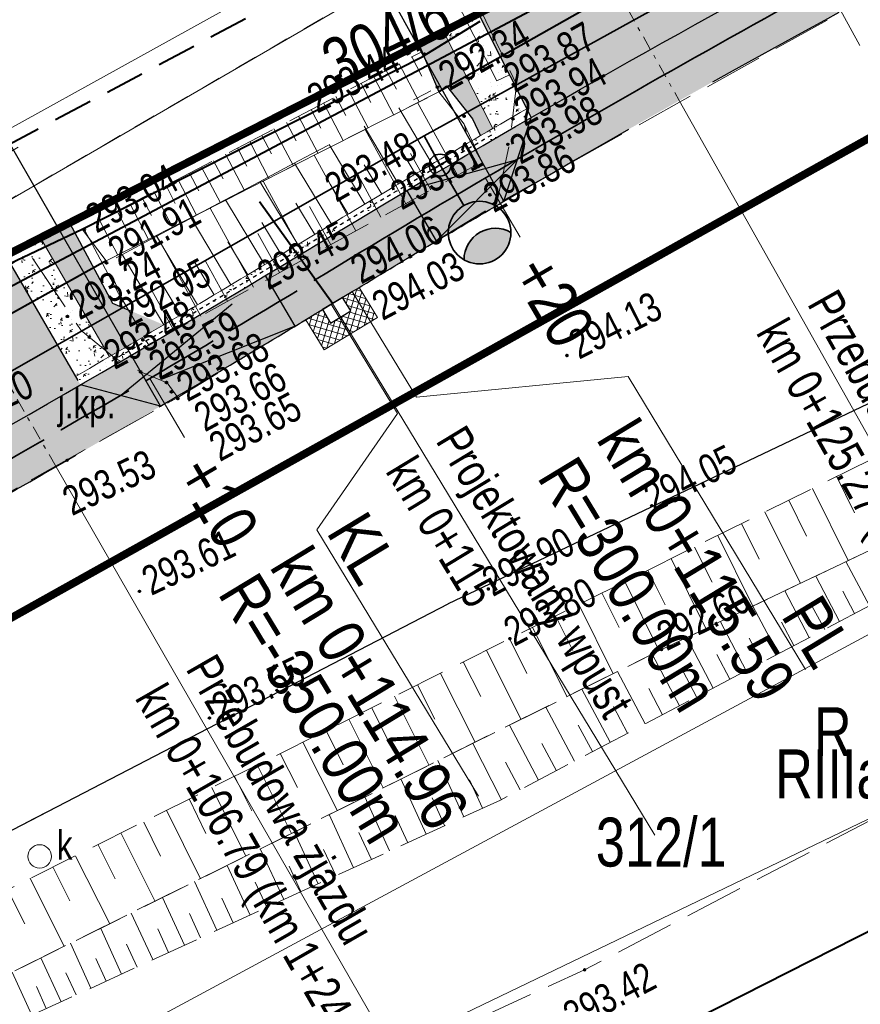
# Model space of a CAD drawing. Header units: metres. Extents: x 7437397 to 7437781, y 5556608 to 5556944.
# Tile 27 of 46: x 7437613 to 7437635, y 5556716 to 5556741. Entities that reach past the tile are written whole.
import ezdxf

# ---------------------------------------------------------------- set-up
doc = ezdxf.new("R2010")
doc.units = ezdxf.units.M
doc.header["$MEASUREMENT"] = 0
for name, pattern in [('0.5_0.5', [1.5, 0.5, -0.5, 0.5]), ('314-500', [2.5, 2, -0.5]), ('BUBZ01-500', [1.75, 1.25, -0.5]), ('DGN Style 2', [6.14715, 3.68829, -2.45886]), ('DGN Style 3', [8.60601, 6.14715, -2.45886]), ('DGN Style 4', [0.717182, 0.358367, -0.179184, 0.000447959, -0.179184]), ('EGBU01-500', [1, 0.5, -0.5]), ('KTCR02-500', [1.5, 1, -0.5]), ('KTJZ01-500', [2, 1.5, -0.5])]:
    doc.linetypes.add(name, pattern=pattern)
doc.layers.get('0').update_dxf_attribs({"color": 250, "lineweight": 5})
for name, color, linetype, lineweight in [('506-Właz okrągły-SK', 7, 'Continuous', 5), ('521-Kierunek linii-STPOW', 7, 'Continuous', 5), ('_PROJ_WYMIARY', 7, 'Continuous', 9), ('_PROJ_ZAGOSPODAROWANIE', 7, 'Continuous', 13), ('ARCH_HATCH', 7, 'Continuous', 13), ('BUBZ01', 250, 'Continuous', 5), ('BUIB02_01', 250, 'Continuous', 5), ('BUIB05_01', 250, 'Continuous', 5), ('BUUD02_01', 250, 'Continuous', 5), ('D_balustrada', 7, '0.5_0.5', 30), ('D_kilometraz', 7, 'Continuous', 13), ('D_krawedz swobodna jezdni', 7, 'DGN Style 2', 30), ('D_kraweznik', 7, 'Continuous', 30), ('D_kraweznik obnizony', 7, 'DGN Style 2', 30), ('D_obrzeze', 7, 'Continuous', 30), ('D_odwodnienie liniowe_wpust', 36, 'Continuous', 30), ('D_opis trasy', 7, 'Continuous', 13), ('D_opisy', 7, 'Continuous', 13), ('D_osie', 7, 'DGN Style 4', 13), ('D_plantowanie', 102, 'DGN Style 2', 30), ('D_pobocze', 7, 'Continuous', 13), ('D_rampa', 7, 'DGN Style 2', 30), ('D_skarpa', 7, 'DGN Style 3', 20), ('D_skarpa-symbol', 7, 'Continuous', 20), ('D_zakres', 7, 'DGN Style 2', 13), ('DS_nawierzchnia bitumiczna odtworzenie', 252, 'Continuous', 0), ('EGBD03', 250, 'Continuous', 5), ('EGBK02', 250, 'Continuous', 5), ('EGBU01', 250, 'Continuous', 5), ('Elektryka_kanalizacja_technologiczna', 240, '314-500', 35), ('Elektryka_oswietlenie_zewnetrzne', 1, 'Continuous', 35), ('ELEKTRYKA_TRASY', 1, 'Continuous', 35), ('KTJZ01', 250, 'Continuous', 5), ('KTKR01', 250, 'Continuous', 5), ('KTOK05_01', 250, 'Continuous', 5), ('MPZP', 250, 'Continuous', 5), ('punkt wysokościowy sztuczny', 7, 'Continuous', 5), ('RTPW01', 250, 'Continuous', 5), ('RTPW02', 250, 'Continuous', 5), ('rzedne dla projektanta', 250, 'Continuous', 5), ('SUPT01', 250, 'Continuous', 5), ('SUPT_01', 250, 'Continuous', 5), ('SUUS22_01_K', 250, 'Continuous', 5), ('Warstwa1Kanalizacja deszczowa', 34, 'Continuous', 40)]:
    doc.layers.add(name, color=color, linetype=linetype, lineweight=lineweight)
doc.styles.add('ROMANS', font='arial.ttf', dxfattribs={"width": 0.8})
doc.styles.get("Standard").update_dxf_attribs({"font": 'txt.shx', "width": 0.75})
doc.styles.add('Style-Arial Narrow', font='ARIALN.TTF')
doc.linetypes.add('KTOK05_01-500', pattern='A,3.75,[13,dgnlstyle-rozp_2015.shx,S=0.002778,R=0,X=0,Y=0],3.75', length=7.5)
doc.dimstyles.new('1-500', dxfattribs={"dimscale": 10, "dimtxt": 0.1, "dimasz": 0.07, "dimexe": 0, "dimexo": 0, "dimgap": 0.05, "dimtad": 1, "dimdec": 1, "dimrnd": 0.08, "dimzin": 0, "dimtxsty": 'ROMANS', "dimblk": 'ARCHTICK', "dimcen": 0.02, "dimdle": 0.1, "dimclrt": 256, "dimadec": 0, "dimazin": 0, "dimtfac": 0.666667, "dimtdec": 1, "dimtofl": 0, "dimtmove": 1, "dimatfit": 2, "dimfxl": 0, "dimtolj": 1, "dimtzin": 0, "dimarcsym": 0})
pattern_1 = [(50, (0, 0), (0.7172601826, -0.062752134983), [0.075, -0.825]), (355, (0, 0), (-0.138751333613, 0.7521921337), [0.06, -0.66]), (100.45144446, (0.0598, -0.0052), (0.578508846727, 0.68943999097), [0.063740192, -0.701142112]), (46.1842, (0, 0.2), (1.06724133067, -0.16551928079), [0.1125, -1.2375]), (96.63563549, (0.0889, 0.1862), (0.93466194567, 0.97411860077), [0.095610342, -1.05171376]), (351.18416399, (0, 0.2), (0.93466194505, 0.97411860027), [0.09, -0.990000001]), (21, (0.1, 0.15), (0.59690705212, -0.402618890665), [0.075, -0.825]), (326, (0.1, 0.15), (0.24331533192, 0.725150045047), [0.06, -0.66]), (71.45144474, (0.14974, 0.11645), (0.84022237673, 0.322531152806), [0.06374019, -0.701142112]), (37.5, (0, 0), (0.012159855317, 0.332893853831), [0, -0.652, 0, -0.67, 0, -0.6625]), (7.5, (0, 0), (0.263069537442, 0.394411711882), [0, -0.382, 0, -0.637, 0, -0.2525]), (327.5, (-0.223, 0), (0.5338224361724, -0.022554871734), [0, -0.25, 0, -0.78, 0, -1.035]), (317.5, (-0.323, 0), (0.583186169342, 0.100104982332), [0, -0.325, 0, -0.518, 0, -0.735])]

# ---------------------------------------------------------------- blocks, each defined once
blk = doc.blocks.new('PW02')
at = {"layer": 'punkt wysokościowy sztuczny', "linetype": 'Continuous', "lineweight": 13}
h = blk.add_hatch(color=0, dxfattribs=at)
edge = h.paths.add_edge_path()
edge.add_arc((0, 0), 0.45, 0, 360)
blk = doc.blocks.new('506')
at = {"layer": '506-Właz okrągły-SK', "color": 0, "linetype": 'Continuous', "lineweight": 13}
blk.add_circle((0, 0), 3, dxfattribs=at)
blk = doc.blocks.new('521')
at = {"layer": '521-Kierunek linii-STPOW', "color": 30, "linetype": 'Continuous', "lineweight": 13}
for p, q in [((42.5, 0), (35.43, 7.07)), ((7.5, 0), (57.5, 0)), ((29.57, 0), (22.5, -7.07))]:
    blk.add_line(p, q, dxfattribs=at)
blk = doc.blocks.new('slup_oswietleniowy_3')
h = blk.add_hatch(color=256)
h.dxf.hatch_style = 1
h.paths.add_polyline_path([(3, -0.866, 0.267949), (3.5, 0, 0.267949), (3, 0.866, 0.57735)])
for p, q in [((0, 0.35), (0, -0.35)), ((-0.35, 0), (1.5, 0))]:
    blk.add_line(p, q)
for centre, radius in [((2.5, 0), 1), ((0, 0), 0.35)]:
    blk.add_circle(centre, radius)
blk.add_arc((3.5, 0), 1, 120, 240)
blk = doc.blocks.new('_ArchTick')
at = {"color": 0, "linetype": 'ByBlock', "const_width": 0.15}
blk.add_lwpolyline([(-0.5, -0.5), (0.5, 0.5)], dxfattribs=at)
blk = doc.blocks.new('*D58')
at = {"layer": '_PROJ_WYMIARY', "color": 0, "lineweight": -2, "transparency": 16777216}
for p, q in [((7437614.75, 5556753.699), (7437631.658, 5556763.043)), ((7437640.806, 5556744.421), (7437630.783, 5556762.559)), ((7437625.649, 5556736.045), (7437615.625, 5556754.183))]:
    blk.add_line(p, q, dxfattribs=at)
at = {"layer": 'Defpoints', "color": 0}
for p in [(7437630.783, 5556762.559), (7437640.806, 5556744.421), (7437625.649, 5556736.045)]:
    blk.add_point(p, dxfattribs=at)
at = {"layer": '_PROJ_WYMIARY', "color": 0, "lineweight": -2, "transparency": 16777216, "xscale": 0.7000000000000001, "yscale": 0.7000000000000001, "zscale": 0.7000000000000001}
for p, rotation in [((7437630.783, 5556762.559), 28.92677476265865), ((7437615.625, 5556754.183), 208.9267747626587)]:
    blk.add_blockref('_ArchTick', p, dxfattribs=dict(at, rotation=rotation))
at = {"layer": '_PROJ_WYMIARY', "transparency": 16777216, "insert": (7437622.671, 5556759.335), "char_height": 1, "attachment_point": 5, "rotation": 28.9268, "style": 'ROMANS', "bg_fill": 3, "box_fill_scale": 1.25, "bg_fill_color": 256, "bg_fill_true_color": 13158600, "bg_fill_transparency": 0}
blk.add_mtext('\\A1;17,3', dxfattribs=at)
blk = doc.blocks.new('*D59')
at = {"layer": '_PROJ_WYMIARY', "color": 0, "lineweight": -2, "transparency": 16777216}
for p, q in [((7437607.355, 5556749.376), (7437600.259, 5556745.298)), ((7437616.872, 5556730.808), (7437606.488, 5556748.878)), ((7437611.51, 5556727.726), (7437601.126, 5556745.796))]:
    blk.add_line(p, q, dxfattribs=at)
at = {"layer": 'Defpoints', "color": 0}
for p in [(7437601.126, 5556745.796), (7437616.872, 5556730.808), (7437611.51, 5556727.726)]:
    blk.add_point(p, dxfattribs=at)
at = {"layer": '_PROJ_WYMIARY', "color": 0, "lineweight": -2, "transparency": 16777216, "xscale": 0.7000000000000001, "yscale": 0.7000000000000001, "zscale": 0.7000000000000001}
for p, rotation in [((7437606.488, 5556748.878), 29.8838281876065), ((7437601.126, 5556745.796), 209.8838281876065)]:
    blk.add_blockref('_ArchTick', p, dxfattribs=dict(at, rotation=rotation))
at = {"layer": '_PROJ_WYMIARY', "transparency": 16777216, "insert": (7437603.258, 5556748.292), "char_height": 1, "attachment_point": 5, "rotation": 29.8838, "style": 'ROMANS', "bg_fill": 3, "box_fill_scale": 1.25, "bg_fill_color": 256, "bg_fill_true_color": 13158600, "bg_fill_transparency": 0}
blk.add_mtext('\\A1;6,2', dxfattribs=at)

msp = doc.modelspace()

# ---------------------------------------------------------------- hatches: boundary and pattern name
at = {"layer": '_PROJ_ZAGOSPODAROWANIE'}
h = msp.add_hatch(dxfattribs=at)
h.set_pattern_fill('AR-CONC', color=251, scale=0.1, style=0)
h.set_pattern_definition(pattern_1)
h.paths.add_polyline_path([(7437626.233, 5556738.409), (7437624.996, 5556740.841), (7437624.106, 5556740.385), (7437625.367, 5556737.907, -0.00083)])
h = msp.add_hatch(dxfattribs=at)
h.set_pattern_fill('AR-CONC', color=251, scale=0.1, style=0)
h.set_pattern_definition(pattern_1)
h.paths.add_polyline_path([(7437622.954, 5556736.486), (7437622.954, 5556736.485), (7437622.954, 5556736.486, 0.002019), (7437620.865, 5556735.231), (7437620.811, 5556735.198), (7437620.383, 5556734.939), (7437620.327, 5556734.905, -0.004697), (7437614.7, 5556731.566), (7437614.826, 5556731.35, 0.004697), (7437620.457, 5556734.691), (7437620.995, 5556735.017, -0.005157), (7437626.346, 5556738.186), (7437626.233, 5556738.409, 0.00315)])
h = msp.add_hatch(dxfattribs=at)
h.set_pattern_fill('AR-CONC', color=251, scale=0.1, style=0)
h.set_pattern_definition(pattern_1)
h.paths.add_polyline_path([(7437614.7, 5556731.566, 0.000718), (7437615.564, 5556732.07), (7437613.799, 5556735.11), (7437612.907, 5556734.654)])
at = {"layer": 'ARCH_HATCH', "linetype": 'Continuous', "lineweight": 35}
h = msp.add_hatch(color=252, dxfattribs=at)
h.dxf.hatch_style = 1
h.paths.add_polyline_path([(7437629.394, 5556739.925, -0.002909), (7437632.461, 5556741.628), (7437632.338, 5556741.846), (7437631.127, 5556743.978), (7437628.01, 5556742.383)])
h = msp.add_hatch(color=252, dxfattribs=at)
h.dxf.hatch_style = 1
h.paths.add_polyline_path([(7437630.13, 5556738.618, -0.004664), (7437635.032, 5556741.317), (7437636.758, 5556742.247), (7437636.047, 5556743.567), (7437634.321, 5556742.638, 0.004664), (7437629.394, 5556739.925)])
h = msp.add_hatch(color=252, dxfattribs=at)
h.dxf.hatch_style = 1
h.paths.add_polyline_path([(7437626.346, 5556738.186, -0.002909), (7437629.394, 5556739.925), (7437628.01, 5556742.383), (7437624.996, 5556740.841), (7437626.233, 5556738.409)])
h = msp.add_hatch(color=62, dxfattribs=at)
h.dxf.hatch_style = 1
h.paths.add_polyline_path([(7437625.367, 5556737.907), (7437624.106, 5556740.385), (7437623.471, 5556740.06), (7437623.98, 5556738.84), (7437624.176, 5556738.995), (7437624.844, 5556738.152), (7437625.046, 5556737.719, -0.000308)])
h = msp.add_hatch(color=252, dxfattribs=at)
h.dxf.hatch_style = 1
h.paths.add_polyline_path([(7437626.346, 5556738.186), (7437625.649, 5556736.045, -0.004306), (7437630.13, 5556738.618), (7437629.394, 5556739.925, 0.002909)])
at = {"layer": 'ARCH_HATCH', "linetype": 'Continuous', "lineweight": 25}
h = msp.add_hatch(color=254, dxfattribs=at)
h.dxf.hatch_style = 1
h.paths.add_polyline_path([(7437621.772, 5556733.735, -0.003761), (7437625.649, 5556736.045), (7437626.346, 5556738.186, 0.005157), (7437620.995, 5556735.017), (7437620.457, 5556734.691, -0.004697), (7437614.826, 5556731.35), (7437616.872, 5556730.808, 0.00345), (7437621.022, 5556733.28), (7437621.234, 5556733.409), (7437621.267, 5556733.428), (7437621.523, 5556733.584)])
at = {"layer": 'ARCH_HATCH', "linetype": 'Continuous', "lineweight": 35}
h = msp.add_hatch(color=62, dxfattribs=at)
h.dxf.hatch_style = 1
h.paths.add_polyline_path([(7437616.951, 5556732.885), (7437615.646, 5556733.437), (7437614.546, 5556735.493), (7437613.799, 5556735.11), (7437615.564, 5556732.07, 0.001155)])
h = msp.add_hatch(color=252, dxfattribs=at)
h.dxf.hatch_style = 1
h.paths.add_polyline_path([(7437614.826, 5556731.35), (7437614.7, 5556731.566), (7437612.907, 5556734.654), (7437610.73, 5556733.54), (7437610.119, 5556733.2), (7437611.947, 5556729.984), (7437612.071, 5556729.767, 0.002279)])
h = msp.add_hatch(color=252, dxfattribs=at)
h.dxf.hatch_style = 1
h.paths.add_polyline_path([(7437614.198, 5556729.255, 0.002209), (7437616.872, 5556730.808), (7437614.826, 5556731.35, -0.00114), (7437613.45, 5556730.556)])
h = msp.add_hatch(color=252, dxfattribs=at)
h.dxf.hatch_style = 1
h.paths.add_polyline_path([(7437612.071, 5556729.767), (7437611.51, 5556727.726, 0.002209), (7437614.198, 5556729.255), (7437613.45, 5556730.556, -0.00114)])
at = {"layer": 'DS_nawierzchnia bitumiczna odtworzenie'}
h = msp.add_hatch(dxfattribs=at)
h.set_pattern_fill('CROSSHATCH', color=256, style=0, pattern_type=2)
h.set_pattern_definition([(73.467, (7437622.13921, 5556733.07704), (-0.143798, 0.042686), []), (343.467, (7437622.13921, 5556733.07704), (0.042686, 0.143798), [])])
h.paths.add_polyline_path([(7437620.582, 5556733.014), (7437621.049, 5556732.244), (7437622.417, 5556733.073), (7437621.951, 5556733.843, 0.000174), (7437621.772, 5556733.735), (7437621.523, 5556733.584), (7437621.523, 5556733.584), (7437621.731, 5556733.242), (7437621.217, 5556732.931), (7437621.01, 5556733.273), (7437621.01, 5556733.273, -0.000357)])

# ---------------------------------------------------------------- linework, layer by layer
at = {"layer": '_PROJ_ZAGOSPODAROWANIE', "linetype": '314-500'}
msp.add_lwpolyline([(7437574.98, 5556714.07, 0.2, 0.2, 0), (7437590.898, 5556722.559, 0.2, 0.2, 0), (7437596.853, 5556725.825, 0.2, 0.2, 0), (7437609.876, 5556733.065, 0.2, 0.2, 0), (7437612.907, 5556734.654, 0.2, 0.2, 0), (7437631.127, 5556743.978, 0.2, 0.2, 0), (7437638.748, 5556748.16, 0.2, 0.2, 0), (7437651.337, 5556755.099, 0.2, 0.2, 0), (7437661.046, 5556760.397, 0.2, 0.2, 0), (7437671.575, 5556766.01, 0.2, 0.2, 0), (7437677.838, 5556769.349, 0.2, 0.2, 0), (7437680.108, 5556770.559, 0.2, 0.2, 0), (7437683.04, 5556776.81, 0.2, 0.2, 0), (7437685.856, 5556778.354, 0.2, 0.2, 0), (7437690.99, 5556768.992, 0.2, 0.2, 0), (7437515.52, 5556670.824, 0, 0, 0)], format="xyseb", dxfattribs=at)
at = {"layer": 'ARCH_HATCH', "color": 252, "linetype": 'Continuous', "lineweight": 35, "extrusion": (0, 0, -1)}
msp.add_arc((-7437794.519, 5556448.494), 334.223, 58.80006, 62.54863, dxfattribs=at)
at = {"layer": 'BUBZ01', "color": 7, "linetype": 'BUBZ01-500', "lineweight": 13, "flags": 128}
for points in [[(7437615.48, 5556734.52), (7437614.87, 5556735.33), (7437623.55, 5556739.87), (7437623.98, 5556738.84), (7437615.48, 5556734.52)], [(7437623.98, 5556738.84), (7437624.63, 5556738.02), (7437624.9, 5556736.95), (7437616.56, 5556732.38), (7437615.9, 5556733.52), (7437615.48, 5556734.52), (7437623.98, 5556738.84)], [(7437640.99, 5556729.98), (7437629.68, 5556724.58), (7437608.73, 5556714.17), (7437608.14, 5556715.01), (7437608.99, 5556716.45), (7437625.8, 5556724.86), (7437640.18, 5556732), (7437640.99, 5556729.98)], [(7437629.68, 5556724.58), (7437640.99, 5556729.98), (7437641.62, 5556729.19), (7437625.56, 5556720.73), (7437609.12, 5556713.18), (7437608.71, 5556714.16), (7437629.68, 5556724.58)]]:
    msp.add_lwpolyline(points, close=True, dxfattribs=at)
at = {"layer": 'BUBZ01', "color": 7, "linetype": 'Continuous', "lineweight": 13, "flags": 128}
for points in [[(7437623.29, 5556739.74), (7437623.55, 5556739.24)], [(7437622.64, 5556739.39), (7437622.9, 5556738.91)], [(7437622.97, 5556739.56), (7437623.48, 5556738.59)], [(7437622.32, 5556739.23), (7437622.83, 5556738.25)], [(7437621.67, 5556738.89), (7437622.18, 5556737.92)], [(7437622, 5556739.06), (7437622.25, 5556738.57)], [(7437621.35, 5556738.72), (7437621.61, 5556738.24)], [(7437620.72, 5556738.39), (7437620.97, 5556737.91)], [(7437621.04, 5556738.56), (7437621.54, 5556737.6)], [(7437624.46, 5556736.71), (7437623.44, 5556738.57)], [(7437620.4, 5556738.22), (7437620.9, 5556737.27)], [(7437619.77, 5556737.9), (7437620.27, 5556736.95)], [(7437620.09, 5556738.06), (7437620.34, 5556737.59)], [(7437623.14, 5556735.98), (7437622.1, 5556737.88)], [(7437619.46, 5556737.73), (7437619.71, 5556737.26)], [(7437618.84, 5556737.41), (7437619.08, 5556736.94)], [(7437619.15, 5556737.57), (7437619.64, 5556736.63)], [(7437618.53, 5556737.25), (7437619.02, 5556736.32)], [(7437621.86, 5556735.29), (7437620.8, 5556737.22)], [(7437623.78, 5556736.34), (7437623.26, 5556737.27)], [(7437617.92, 5556736.92), (7437618.4, 5556736)], [(7437618.22, 5556737.08), (7437618.47, 5556736.62)], [(7437617.61, 5556736.76), (7437617.85, 5556736.31)], [(7437617.01, 5556736.45), (7437617.24, 5556735.99)], [(7437617.31, 5556736.61), (7437617.79, 5556735.69)], [(7437620.57, 5556734.58), (7437619.49, 5556736.56)], [(7437622.5, 5556735.64), (7437621.98, 5556736.6)], [(7437616.4, 5556736.13), (7437616.64, 5556735.68)], [(7437616.7, 5556736.29), (7437617.18, 5556735.38)], [(7437616.09, 5556735.97), (7437616.56, 5556735.07)], [(7437619.25, 5556733.85), (7437618.14, 5556735.87)], [(7437621.22, 5556734.93), (7437620.68, 5556735.91)], [(7437615.76, 5556735.79), (7437615.99, 5556735.35)], [(7437615.31, 5556735.56), (7437615.78, 5556734.67)], [(7437617.9, 5556733.11), (7437616.77, 5556735.18)], [(7437619.91, 5556734.22), (7437619.36, 5556735.22)], [(7437618.58, 5556733.49), (7437618.02, 5556734.51)], [(7437617.21, 5556732.74), (7437616.64, 5556733.78)], [(7437634.15, 5556729.01), (7437634.61, 5556728.08)], [(7437633.54, 5556728.7), (7437634.45, 5556726.86)], [(7437632.93, 5556728.4), (7437633.38, 5556727.48)], [(7437632.32, 5556728.1), (7437633.23, 5556726.27)], [(7437631.72, 5556727.8), (7437632.17, 5556726.89)], [(7437631.12, 5556727.5), (7437632.01, 5556725.69)], [(7437630.52, 5556727.2), (7437630.97, 5556726.3)], [(7437629.92, 5556726.91), (7437630.81, 5556725.12)], [(7437634.99, 5556725.7), (7437634.39, 5556726.83)], [(7437629.33, 5556726.61), (7437629.77, 5556725.72)], [(7437628.74, 5556726.32), (7437629.62, 5556724.55)], [(7437634.23, 5556725.3), (7437633.62, 5556726.46)], [(7437633.45, 5556724.89), (7437632.83, 5556726.08)], [(7437634.61, 5556725.5), (7437634.31, 5556726.07)], [(7437628.15, 5556726.03), (7437628.59, 5556725.14)], [(7437627.56, 5556725.73), (7437628.44, 5556723.96)], [(7437632.66, 5556724.47), (7437632.01, 5556725.69)], [(7437633.85, 5556725.09), (7437633.53, 5556725.68)], [(7437626.97, 5556725.44), (7437627.41, 5556724.56)], [(7437631.84, 5556724.04), (7437631.18, 5556725.29)], [(7437626.38, 5556725.15), (7437627.26, 5556723.38)], [(7437633.06, 5556724.68), (7437632.74, 5556725.28)], [(7437625.79, 5556724.86), (7437626.23, 5556723.97)], [(7437631, 5556723.59), (7437630.32, 5556724.88)], [(7437632.25, 5556724.25), (7437631.92, 5556724.87)], [(7437625.2, 5556724.56), (7437626.09, 5556722.79)], [(7437630.14, 5556723.14), (7437629.44, 5556724.46)], [(7437631.42, 5556723.82), (7437631.09, 5556724.45)], [(7437624.61, 5556724.27), (7437625.06, 5556723.38)], [(7437624.03, 5556723.97), (7437624.91, 5556722.21)], [(7437629.26, 5556722.68), (7437628.55, 5556724.02)], [(7437630.57, 5556723.37), (7437630.23, 5556724.02)], [(7437623.44, 5556723.68), (7437623.88, 5556722.8)], [(7437628.36, 5556722.21), (7437627.64, 5556723.57)], [(7437629.7, 5556722.91), (7437629.35, 5556723.58)], [(7437622.85, 5556723.39), (7437623.73, 5556721.63)], [(7437622.27, 5556723.09), (7437622.71, 5556722.21)], [(7437627.45, 5556721.73), (7437626.72, 5556723.11)], [(7437628.81, 5556722.44), (7437628.45, 5556723.12)], [(7437621.68, 5556722.8), (7437622.56, 5556721.04)], [(7437626.53, 5556721.24), (7437625.79, 5556722.65)], [(7437627.91, 5556721.97), (7437627.55, 5556722.65)], [(7437621.1, 5556722.51), (7437621.54, 5556721.63)], [(7437620.51, 5556722.21), (7437621.39, 5556720.46)], [(7437625.59, 5556720.74), (7437624.85, 5556722.18)], [(7437626.99, 5556721.48), (7437626.62, 5556722.18)], [(7437619.93, 5556721.92), (7437620.37, 5556721.05)], [(7437619.34, 5556721.63), (7437620.22, 5556719.88)], [(7437624.62, 5556720.3), (7437623.96, 5556721.74)], [(7437626.06, 5556720.99), (7437625.69, 5556721.7)], [(7437618.76, 5556721.34), (7437619.2, 5556720.46)], [(7437623.66, 5556719.86), (7437623.01, 5556721.27)], [(7437618.18, 5556721.05), (7437619.05, 5556719.3)], [(7437625.1, 5556720.52), (7437624.77, 5556721.25)], [(7437617.6, 5556720.76), (7437618.03, 5556719.88)], [(7437622.72, 5556719.43), (7437622.09, 5556720.81)], [(7437624.13, 5556720.08), (7437623.81, 5556720.79)], [(7437617.02, 5556720.47), (7437617.89, 5556718.72)], [(7437621.8, 5556719), (7437621.18, 5556720.36)], [(7437623.19, 5556719.64), (7437622.87, 5556720.34)], [(7437616.44, 5556720.17), (7437616.87, 5556719.3)], [(7437615.86, 5556719.88), (7437616.73, 5556718.14)], [(7437620.9, 5556718.59), (7437620.29, 5556719.92)], [(7437622.26, 5556719.21), (7437621.94, 5556719.9)], [(7437615.28, 5556719.59), (7437615.71, 5556718.72)], [(7437614.7, 5556719.3), (7437615.57, 5556717.57)], [(7437620.02, 5556718.19), (7437619.42, 5556719.48)], [(7437621.35, 5556718.8), (7437621.04, 5556719.47)], [(7437614.12, 5556719.02), (7437614.55, 5556718.15)], [(7437619.16, 5556717.79), (7437618.57, 5556719.06)], [(7437620.46, 5556718.39), (7437620.16, 5556719.04)], [(7437613.54, 5556718.73), (7437614.41, 5556716.99)], [(7437618.31, 5556717.4), (7437617.74, 5556718.65)], [(7437619.59, 5556717.99), (7437619.29, 5556718.63)], [(7437612.96, 5556718.44), (7437613.4, 5556717.57)], [(7437617.48, 5556717.02), (7437616.92, 5556718.24)], [(7437618.73, 5556717.59), (7437618.44, 5556718.22)], [(7437616.67, 5556716.65), (7437616.12, 5556717.84)], [(7437617.89, 5556717.21), (7437617.61, 5556717.83)], [(7437615.87, 5556716.28), (7437615.34, 5556717.45)], [(7437617.07, 5556716.83), (7437616.8, 5556717.44)], [(7437615.09, 5556715.92), (7437614.57, 5556717.07)], [(7437616.27, 5556716.46), (7437616, 5556717.05)], [(7437614.33, 5556715.57), (7437613.81, 5556716.7)], [(7437615.48, 5556716.1), (7437615.22, 5556716.68)], [(7437613.58, 5556715.23), (7437613.08, 5556716.33)], [(7437614.71, 5556715.75), (7437614.45, 5556716.31)], [(7437613.95, 5556715.4), (7437613.7, 5556715.96)]]:
    msp.add_lwpolyline(points, dxfattribs=at)
at = {"layer": 'BUIB02_01', "color": 7, "linetype": 'Continuous', "lineweight": 13}
msp.add_line((7437614.924, 5556735.315), (7437615.866, 5556733.555), dxfattribs=at)
at = {"layer": 'BUIB02_01', "color": 212, "linetype": 'Continuous', "lineweight": 40, "flags": 128}
for points in [[(7437471.018, 5556680.168), (7437490.105, 5556682.798), (7437506.941, 5556685.963), (7437514.516, 5556687.29), (7437530.92, 5556693.586), (7437543.72, 5556699.172), (7437579.76, 5556716.205), (7437631.582, 5556743.722), (7437615.039, 5556772.576)], [(7437578.709, 5556689.08), (7437609.016, 5556704.209), (7437638.73, 5556719.29), (7437644.506, 5556722.382), (7437654.627, 5556703.284)]]:
    msp.add_lwpolyline(points, dxfattribs=at)
at = {"layer": 'BUIB02_01', "color": 7, "linetype": 'Continuous', "lineweight": 13, "flags": 128}
msp.add_lwpolyline([(7437623.98, 5556738.84), (7437624.63, 5556738.02), (7437625.03, 5556737.16)], dxfattribs=at)
at = {"layer": 'BUIB05_01', "color": 7, "linetype": 'Continuous', "lineweight": 40}
for p, q in [((7437638.72, 5556747.18), (7437623.98, 5556738.84)), ((7437615.48, 5556734.52), (7437609, 5556730.91))]:
    msp.add_line(p, q, dxfattribs=at)
at = {"layer": 'BUUD02_01', "color": 7, "linetype": 'Continuous', "lineweight": 13, "flags": 128}
for points in [[(7437621.09, 5556748.52), (7437625.79, 5556739.28)], [(7437620.78, 5556748.37), (7437625.47, 5556739.12)], [(7437625.47, 5556739.12), (7437625.79, 5556739.28)]]:
    msp.add_lwpolyline(points, dxfattribs=at)
at = {"layer": 'D_balustrada', "ltscale": 0.1, "flags": 128}
msp.add_lwpolyline([(7437615.627, 5556731.962, 0.00398), (7437620.392, 5556734.798), (7437620.93, 5556735.124, -0.004333), (7437625.423, 5556737.795)], format="xyb", dxfattribs=at)
at = {"layer": 'D_kilometraz', "flags": 128}
for points in [[(7437634.746, 5556740.026), (7437633.911, 5556741.564)], [(7437626.065, 5556735.13), (7437625.18, 5556736.639)], [(7437617.479, 5556730.004), (7437616.593, 5556731.514)]]:
    msp.add_lwpolyline(points, dxfattribs=at)
at = {"layer": 'D_krawedz swobodna jezdni'}
for p, q in [((7437625.649, 5556736.045), (7437626.346, 5556738.186)), ((7437612.907, 5556734.654), (7437614.826, 5556731.35)), ((7437616.872, 5556730.808), (7437614.826, 5556731.35))]:
    msp.add_line(p, q, dxfattribs=at)
at = {"layer": 'D_kraweznik'}
msp.add_line((7437621.234, 5556733.409), (7437621.772, 5556733.735), dxfattribs=at)
at = {"layer": 'D_kraweznik', "extrusion": (0, 0, -1)}
msp.add_arc((-7437777.277, 5556477.184), 300, 58.77848, 59.64038, dxfattribs=at)
at = {"layer": 'D_kraweznik'}
msp.add_arc((7437439.812, 5557032.718), 350, 300.39004, 301.22152, dxfattribs=at)
at = {"layer": 'D_kraweznik obnizony', "extrusion": (0, 0, -1)}
msp.add_arc((-7437777.277, 5556477.184), 300, 59.64038, 61.69603, dxfattribs=at)
at = {"layer": 'D_kraweznik obnizony'}
msp.add_arc((7437439.812, 5557032.718), 350, 299.37761, 300.39004, dxfattribs=at)
at = {"layer": 'D_obrzeze'}
for p, q in [((7437624.996, 5556740.841), (7437626.346, 5556738.186)), ((7437620.457, 5556734.691), (7437620.995, 5556735.017))]:
    msp.add_line(p, q, dxfattribs=at)
at = {"layer": 'D_obrzeze', "extrusion": (0, 0, -1)}
msp.add_arc((-7437777.277, 5556477.184), 301.5, 58.77848, 61.69603, dxfattribs=at)
at = {"layer": 'D_obrzeze'}
msp.add_arc((7437439.812, 5557032.718), 348.5, 298.39337, 301.22152, dxfattribs=at)
at = {"layer": 'D_odwodnienie liniowe_wpust', "flags": 128}
msp.add_lwpolyline([(7437621.217, 5556732.931), (7437621.731, 5556733.242), (7437621.523, 5556733.584), (7437621.01, 5556733.273), (7437621.217, 5556732.931)], close=True, dxfattribs=at)
at = {"layer": 'D_opis trasy'}
for p, q in [((7437623.41, 5556731.032), (7437628.823, 5556731.559)), ((7437622.924, 5556730.62), (7437620.867, 5556727.643))]:
    msp.add_line(p, q, dxfattribs=at)
at = {"layer": 'D_opis trasy', "flags": 128}
for points in [[(7437621.772, 5556733.735), (7437623.41, 5556731.032)], [(7437621.234, 5556733.409), (7437622.924, 5556730.62)], [(7437628.823, 5556731.559), (7437633.361, 5556724.073)], [(7437624.995, 5556720.832), (7437620.867, 5556727.643)]]:
    msp.add_lwpolyline(points, dxfattribs=at)
at = {"layer": 'D_opisy'}
for p, q in [((7437630.13, 5556738.618), (7437641.762, 5556717.95)), ((7437621.266, 5556733.43), (7437629.508, 5556719.832)), ((7437614.198, 5556729.255), (7437626.047, 5556708.635))]:
    msp.add_line(p, q, dxfattribs=at)
at = {"layer": 'D_osie'}
for p, q in [((7437628.01, 5556742.383), (7437630.13, 5556738.618)), ((7437614.198, 5556729.255), (7437611.513, 5556733.927))]:
    msp.add_line(p, q, dxfattribs=at)
at = {"layer": 'D_plantowanie'}
for p, q in [((7437624.106, 5556740.385), (7437623.471, 5556740.06)), ((7437623.471, 5556740.06), (7437623.98, 5556738.84)), ((7437623.98, 5556738.84), (7437624.176, 5556738.995)), ((7437624.176, 5556738.995), (7437624.844, 5556738.152)), ((7437624.844, 5556738.152), (7437625.046, 5556737.719))]:
    msp.add_line(p, q, dxfattribs=at)
at = {"layer": 'D_plantowanie', "flags": 128}
msp.add_lwpolyline([(7437613.799, 5556735.11), (7437614.546, 5556735.493), (7437615.646, 5556733.437), (7437616.951, 5556732.885)], dxfattribs=at)
at = {"layer": 'D_pobocze', "flags": 128}
for points in [[(7437624.996, 5556740.841), (7437624.106, 5556740.385), (7437625.367, 5556737.907)], [(7437612.907, 5556734.654), (7437613.799, 5556735.11), (7437615.564, 5556732.07)]]:
    msp.add_lwpolyline(points, dxfattribs=at)
msp.add_lwpolyline([(7437614.7, 5556731.566, 0.004697), (7437620.327, 5556734.905), (7437620.865, 5556735.231, -0.005168), (7437626.233, 5556738.409)], format="xyb", dxfattribs=at)
at = {"layer": 'D_rampa'}
for p, q in [((7437623.165, 5556736.328), (7437625.998, 5556737.116)), ((7437625.998, 5556737.116), (7437623.923, 5556735.034)), ((7437623.923, 5556735.034), (7437623.165, 5556736.328)), ((7437615.849, 5556731.079), (7437619.563, 5556734.125)), ((7437620.311, 5556732.851), (7437619.563, 5556734.125)), ((7437620.311, 5556732.851), (7437615.849, 5556731.079))]:
    msp.add_line(p, q, dxfattribs=at)
at = {"layer": 'D_skarpa', "flags": 128}
msp.add_lwpolyline([(7437615.738, 5556734.598), (7437615.883, 5556734.678), (7437616.32, 5556734.91), (7437616.757, 5556735.143), (7437617.195, 5556735.375), (7437617.632, 5556735.607), (7437618.07, 5556735.839), (7437618.507, 5556736.071), (7437618.945, 5556736.304), (7437619.383, 5556736.536), (7437619.825, 5556736.771), (7437620.272, 5556737.008), (7437620.72, 5556737.246), (7437621.167, 5556737.483), (7437621.615, 5556737.721), (7437622.062, 5556737.958), (7437622.509, 5556738.195), (7437622.956, 5556738.433), (7437623.404, 5556738.67), (7437623.781, 5556738.87)], dxfattribs=at)
at = {"layer": 'D_skarpa-symbol', "flags": 128}
for points in [[(7437623.815, 5556736.994), (7437622.963, 5556738.436)], [(7437622.954, 5556736.485), (7437622.074, 5556737.964)], [(7437622.096, 5556735.971), (7437621.184, 5556737.492)], [(7437623.385, 5556736.74), (7437622.951, 5556737.47)], [(7437621.239, 5556735.456), (7437620.297, 5556737.021)], [(7437622.525, 5556736.229), (7437622.076, 5556736.978)], [(7437620.383, 5556734.939), (7437619.409, 5556736.55)], [(7437621.668, 5556735.714), (7437621.204, 5556736.485)], [(7437619.527, 5556734.423), (7437618.527, 5556736.082)], [(7437620.811, 5556735.198), (7437620.332, 5556735.992)], [(7437618.67, 5556733.907), (7437617.649, 5556735.616)], [(7437619.955, 5556734.681), (7437619.462, 5556735.499)], [(7437617.811, 5556733.396), (7437616.768, 5556735.148)], [(7437619.098, 5556734.165), (7437618.593, 5556735.007)], [(7437616.951, 5556732.885), (7437615.889, 5556734.682)], [(7437618.24, 5556733.651), (7437617.725, 5556734.517)], [(7437617.381, 5556733.14), (7437616.855, 5556734.028)]]:
    msp.add_lwpolyline(points, dxfattribs=at)
at = {"layer": 'D_zakres', "flags": 128}
msp.add_lwpolyline([(7437620.582, 5556733.014), (7437621.049, 5556732.244), (7437622.417, 5556733.073), (7437621.951, 5556733.843)], dxfattribs=at)
at = {"layer": 'EGBD03', "color": 96, "linetype": 'Continuous', "lineweight": 13, "flags": 128}
for points in [[(7437610.22, 5556734.46), (7437630.48, 5556746.22)], [(7437631.6, 5556744.22), (7437610.73, 5556733.54)], [(7437612.54, 5556712.89), (7437639.43, 5556727.37)], [(7437614.32, 5556710.3), (7437641.84, 5556723.56)]]:
    msp.add_lwpolyline(points, dxfattribs=at)
at = {"layer": 'EGBU01', "color": 96, "linetype": 'EGBU01-500', "lineweight": 13, "flags": 128}
for points in [[(7437610.22, 5556734.46), (7437630.48, 5556746.22)], [(7437630.48, 5556746.22), (7437610.22, 5556734.46)]]:
    msp.add_lwpolyline(points, dxfattribs=at)
at = {"layer": 'Elektryka_kanalizacja_technologiczna'}
for centre, radius, start, end in [((7437435.823, 5557039.464), 357.087, 300.3946, 301.30874), ((7437418.516, 5557069.744), 391.962, 298.87475, 300.33737)]:
    msp.add_arc(centre, radius, start, end, dxfattribs=at)
at = {"layer": 'ELEKTRYKA_TRASY', "linetype": 'Continuous'}
for points in [[(7437624.016, 5556736.97), (7437623.608, 5556737.72), (7437647.306, 5556750.81), (7437647.715, 5556750.008)], [(7437600.555, 5556723.593), (7437600.216, 5556724.388), (7437623.608, 5556737.72), (7437624.016, 5556736.97)]]:
    msp.add_lwpolyline(points, dxfattribs=at)
at = {"layer": 'KTJZ01', "color": 7, "linetype": 'KTJZ01-500', "lineweight": 13, "flags": 128}
for points in [[(7437487.24, 5556665.88), (7437500.01, 5556668.65), (7437509.93, 5556671.34), (7437514.81, 5556672.66), (7437528.54, 5556677.57), (7437546.18, 5556685.08), (7437562.31, 5556693.39), (7437575.78, 5556700.17), (7437584.6, 5556705.2), (7437599.33, 5556712.79), (7437607.41, 5556717.03), (7437624.22, 5556725.75), (7437636.91, 5556731.79), (7437639.91, 5556733.3), (7437648.13, 5556737.1), (7437664.08, 5556744.94), (7437674.41, 5556750.47), (7437695.47, 5556762.01), (7437726.23, 5556778.98), (7437745.592, 5556790.579), (7437740.524, 5556799.89), (7437726.071, 5556794.065), (7437721.424, 5556793.261), (7437718.653, 5556793.684), (7437716.454, 5556794.853), (7437714.78, 5556796.65), (7437713.44, 5556798.18), (7437704.05, 5556814.76), (7437696.46, 5556806.77), (7437698.53, 5556806.84), (7437700.74, 5556806.26), (7437702.79, 5556804.94), (7437704.06, 5556803.16), (7437709.44, 5556793.77), (7437711.44, 5556790.12), (7437712.13, 5556787.63), (7437712.21, 5556785.35), (7437711.59, 5556783.66), (7437709.87, 5556781.76), (7437701.28, 5556777.09), (7437699.42, 5556776.48), (7437697.78, 5556776.19), (7437695.76, 5556776.41), (7437693.65, 5556777.51), (7437692.09, 5556778.89), (7437690.49, 5556781.22), (7437685.25, 5556778.28), (7437686.1, 5556775.03), (7437686.085, 5556773.72), (7437685.81, 5556772.51), (7437685.3, 5556771.32), (7437684.475, 5556769.98), (7437683.43, 5556768.68), (7437682.12, 5556767.23), (7437680.52, 5556765.9), (7437679.609, 5556765.424), (7437667.4, 5556758.73), (7437656.58, 5556752.94), (7437646.03, 5556747.24), (7437635.04, 5556741.31), (7437625.46, 5556735.97), (7437617.31, 5556731.03), (7437610.73, 5556727.32), (7437599.83, 5556721.28), (7437592.56, 5556717.41), (7437581.48, 5556711.39), (7437572.19, 5556706.38), (7437570.63, 5556705.57), (7437559.43, 5556699.57), (7437555.27, 5556697.37), (7437547.58, 5556693.6), (7437542.1, 5556690.99), (7437536.78, 5556688.64), (7437527.13, 5556684.56), (7437524.75, 5556685.69), (7437522.99, 5556687.15), (7437521.44, 5556689.45), (7437520.46, 5556691.39), (7437515.43, 5556689.51), (7437516.09, 5556686.202), (7437515.98, 5556684.5), (7437514.73, 5556681.38), (7437513.55, 5556680.28), (7437512.1, 5556679.32), (7437507.87, 5556678.13), (7437498.81, 5556675.82), (7437492.9, 5556674.29)], [(7437625.46, 5556735.97), (7437625.8, 5556737.55), (7437625.97, 5556739.03), (7437625.05, 5556740.94)]]:
    msp.add_lwpolyline(points, dxfattribs=at)
for points in [[(7437639.91, 5556733.3), (7437648.13, 5556737.1), (7437647.63, 5556734.07), (7437652.6, 5556723.04), (7437646.61, 5556720.21), (7437619.73, 5556707.68), (7437613.29, 5556704.65), (7437611.72, 5556705.29), (7437608.45, 5556703.74), (7437604.8, 5556710.12), (7437602.44, 5556712.14), (7437599.33, 5556712.79), (7437607.41, 5556717.03), (7437608.14, 5556715.01), (7437609.09, 5556713.14), (7437610.29, 5556711.49), (7437612.71, 5556710.2), (7437615.11, 5556710.61), (7437627.71, 5556716.39), (7437641.39, 5556723.55), (7437643.11, 5556725.99), (7437640.63, 5556731.4), (7437639.91, 5556733.3)], [(7437610.36, 5556732.56), (7437613.5, 5556734.74), (7437614.84, 5556732.74), (7437615.69, 5556732.04), (7437616.36, 5556731.68), (7437617.04, 5556731.4), (7437617.31, 5556731.03), (7437610.73, 5556727.32), (7437610.52, 5556727.76), (7437611.26, 5556730.17), (7437610.36, 5556732.56)]]:
    msp.add_lwpolyline(points, close=True, dxfattribs=at)
at = {"layer": 'KTKR01', "color": 7, "linetype": 'Continuous', "lineweight": 30, "flags": 128}
for points in [[(7437745.592, 5556790.579), (7437726.23, 5556778.98), (7437695.47, 5556762.01), (7437674.41, 5556750.47), (7437664.08, 5556744.94), (7437648.13, 5556737.1), (7437639.91, 5556733.3), (7437636.91, 5556731.79), (7437624.22, 5556725.75)], [(7437599.33, 5556712.79), (7437607.41, 5556717.03), (7437624.22, 5556725.75)]]:
    msp.add_lwpolyline(points, dxfattribs=at)
at = {"layer": 'KTOK05_01', "color": 7, "linetype": 'KTOK05_01-500', "lineweight": 40, "flags": 128}
for points in [[(7437602.283, 5556754.159), (7437613.018, 5556734.451), (7437614.87, 5556735.33), (7437623.56, 5556739.74)], [(7437625.03, 5556740.64), (7437623.56, 5556739.74)]]:
    msp.add_lwpolyline(points, dxfattribs=at)
at = {"layer": 'MPZP', "color": 212, "linetype": 'KTCR02-500', "lineweight": 40, "flags": 128}
msp.add_lwpolyline([(7437738.295, 5556803.984), (7437715.191, 5556791.784), (7437661.349, 5556763.226), (7437574.511, 5556717.006), (7437530.05, 5556696.506), (7437525.798, 5556698.029), (7437514.19, 5556719.761)], dxfattribs=at)
at = {"layer": 'rzedne dla projektanta', "color": 7, "linetype": 'Continuous', "lineweight": 40}
for centre in [(7437623.62, 5556739.81), (7437623.95, 5556738.96), (7437625.89, 5556739.03), (7437624.63, 5556738.22), (7437625.88, 5556738.15), (7437625.75, 5556737.5), (7437624.99, 5556736.93), (7437625.29, 5556736.21), (7437625.4, 5556735.98), (7437614.92, 5556735.32), (7437615.49, 5556734.47), (7437615.87, 5556733.55), (7437614.49, 5556733.1), (7437615.05, 5556732.57), (7437616.42, 5556732.5), (7437627.26, 5556732.1), (7437615.69, 5556732.04), (7437616.36, 5556731.68), (7437617.02, 5556731.41), (7437617.15, 5556731.17), (7437617.31, 5556731), (7437614.48, 5556729.42), (7437629.43, 5556728.26), (7437616.33, 5556726.07), (7437618.12, 5556722.83)]:
    msp.add_circle(centre, 0.0225, dxfattribs=at)
at = {"layer": 'SUPT_01', "color": 30, "linetype": 'Continuous', "lineweight": 13, "flags": 128}
msp.add_lwpolyline([(7437624.834, 5556744.449), (7437603.973, 5556732.899), (7437579.114, 5556719.1), (7437574.314, 5556716.425), (7437544.39, 5556702.175), (7437531.441, 5556696.093), (7437491.469, 5556686.466), (7437485.362, 5556685.024)], dxfattribs=at)
at = {"layer": 'Warstwa1Kanalizacja deszczowa'}
msp.add_line((7437621.269, 5556733.43), (7437619.404, 5556736.031), dxfattribs=at)

# ---------------------------------------------------------------- block references
at = {"layer": 'Elektryka_oswietlenie_zewnetrzne', "linetype": 'Continuous', "xscale": 0.8, "yscale": 0.8, "zscale": 0.001, "rotation": 300.3159171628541}
msp.add_blockref('slup_oswietleniowy_3', (7437624.016, 5556736.97), dxfattribs=at)
at = {"layer": 'RTPW02', "color": 7, "linetype": 'Continuous', "lineweight": 13, "xscale": 0.1, "yscale": 0.1, "zscale": 0.1}
for p in [(7437624.9, 5556736.95), (7437629.68, 5556724.58), (7437627.71, 5556716.39)]:
    msp.add_blockref('PW02', p, dxfattribs=at)
for p, rotation in [((7437625.25, 5556726.13), 28.283), ((7437625.8, 5556724.86), 27.69800000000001)]:
    msp.add_blockref('PW02', p, dxfattribs=dict(at, rotation=rotation))
at = {"layer": 'SUPT01', "color": 30, "linetype": 'Continuous', "lineweight": 13, "xscale": 0.1, "yscale": 0.1, "zscale": 0.1, "rotation": 31.355}
msp.add_blockref('521', (7437608.32, 5556734.44), dxfattribs=at)
at = {"layer": 'SUUS22_01_K', "color": 7, "linetype": 'Continuous', "lineweight": 13, "xscale": 0.1, "yscale": 0.1, "zscale": 0.1}
msp.add_blockref('506', (7437613.78, 5556719.29), dxfattribs=at)

# ---------------------------------------------------------------- texts
at = {"layer": 'D_kilometraz', "char_height": 1.2, "attachment_point": 4, "line_spacing_factor": 1.6, "style": 'Style-Arial Narrow'}
for s, insert, rotation in [('+20', (7437626.318, 5556734.498), 300.3794), ('+10', (7437617.732, 5556729.373), 300.4092)]:
    msp.add_mtext(s, dxfattribs=dict(at, insert=insert, rotation=rotation))
at = {"layer": 'D_opis trasy', "char_height": 1.2, "rotation": 301.2215, "style": 'Style-Arial Narrow'}
for s, insert, attachment_point, line_spacing_factor in [('PL\\Pkm 0+115.59', (7437633.363, 5556723.875), 6, 0.85), ('R=300.00m', (7437626.982, 5556729.298), 4, 0.35), ('KL\\Pkm 0+114.96', (7437620.87, 5556727.444), 4, 0.85), ('R=-350.00m', (7437622.761, 5556719.822), 6, 0.35)]:
    msp.add_mtext(s, dxfattribs=dict(at, insert=insert, attachment_point=attachment_point, line_spacing_factor=line_spacing_factor))
at = {"layer": 'D_opisy', "char_height": 0.9, "attachment_point": 1}
for s, insert, rotation in [('\\pt11;\\fArial|b0|i0|c238238|p39;Przebudowa zjazdu\\Pkm 0+125.27 (km 1+263.90, odc. ref. 050)', (7437634.17, 5556733.863), 299.3728), ('\\pt11;\\fArial|b0|i0|c238238|p39;Projektowany wpust\\Pkm 0+115', (7437624.657, 5556730.384), 301.2215), ('\\pt11;\\fArial|b0|i0|c238238|p39;Przebudowa zjazdu\\Pkm 0+106.79 (km 1+245.46, odc. ref. 050)', (7437618.28, 5556724.537), 299.8838)]:
    msp.add_mtext(s, dxfattribs=dict(at, insert=insert, rotation=rotation))
at = {"layer": 'EGBD03', "color": 96, "linetype": 'Continuous', "lineweight": 30, "insert": (7437621.417, 5556738.905), "char_height": 1.25, "attachment_point": 7, "rotation": 25.5859, "line_spacing_factor": 0.6}
msp.add_mtext('\\FWORKING_1250;\\H1x;\\W0.8;304/6', dxfattribs=at)
at = {"layer": 'EGBD03', "color": 96, "linetype": 'Continuous', "lineweight": 30, "insert": (7437627.996, 5556719.013), "char_height": 1.25, "attachment_point": 7, "line_spacing_factor": 0.6}
msp.add_mtext('\\FWORKING_1250;\\H1x;\\W0.8;312/1', dxfattribs=at)
at = {"layer": 'EGBK02', "color": 96, "linetype": 'Continuous', "lineweight": 30, "insert": (7437632.581, 5556722.027), "char_height": 1.25, "attachment_point": 1, "line_spacing_factor": 0.6}
msp.add_mtext('\\FWORKING_1250;\\H1x;\\W0.8;RIIIa', dxfattribs=at)
at = {"layer": 'EGBU01', "color": 96, "linetype": 'Continuous', "lineweight": 30, "insert": (7437633.572, 5556721.856), "char_height": 1.25, "attachment_point": 7, "line_spacing_factor": 0.6}
msp.add_mtext('\\FWORKING_1250;\\H1x;\\W0.8;R', dxfattribs=at)
at = {"layer": 'KTJZ01', "color": 7, "linetype": 'Continuous', "lineweight": 13, "insert": (7437614.246, 5556730.266), "char_height": 0.75, "attachment_point": 7, "line_spacing_factor": 0.6}
msp.add_mtext('\\FWORKING_1250;\\H1x;\\W0.8;j.kp.', dxfattribs=at)
at = {"layer": 'RTPW01', "color": 7, "linetype": 'Continuous', "lineweight": 13, "char_height": 0.75, "attachment_point": 7, "line_spacing_factor": 0.6}
for s, insert, rotation in [('\\FWORKING_1250;\\H1x;\\W0.8;293.81', (7437623.037, 5556735.796), 28.948), ('\\FWORKING_1250;\\H1x;\\W0.8;293.90', (7437625.368, 5556725.91), 28.283), ('\\FWORKING_1250;\\H1x;\\W0.8;293.80', (7437625.916, 5556724.639), 27.698), ('\\FWORKING_1250;\\H1x;\\W0.8;292.60', (7437629.81, 5556724.526), 26.144), ('\\FWORKING_1250;\\H1x;\\W0.8;393.42', (7437627.436, 5556714.809), 27.627)]:
    msp.add_mtext(s, dxfattribs=dict(at, insert=insert, rotation=rotation))
at = {"layer": 'rzedne dla projektanta', "color": 7, "linetype": 'Continuous', "lineweight": 0, "char_height": 0.75, "attachment_point": 7, "line_spacing_factor": 0.6}
for s, insert, rotation in [('\\FWORKING_1250;\\H1x;\\W0.8; 292.34', (7437624.073, 5556738.742), 29.4738), ('\\FWORKING_1250;\\H1x;\\W0.8; 293.87', (7437625.735, 5556738.689), 29.4738), ('\\FWORKING_1250;\\H1x;\\W0.8; 293.44', (7437620.682, 5556738.17), 26.982), ('\\FWORKING_1250;\\H1x;\\W0.8; 293.94', (7437625.987, 5556737.835), 27.9211), ('\\FWORKING_1250;\\H1x;\\W0.8; 293.98', (7437625.878, 5556736.86), 27.9211), ('\\FWORKING_1250;\\H1x;\\W0.8; 293.48', (7437621.171, 5556735.885), 29.4738), ('\\FWORKING_1250;\\H1x;\\W0.8; 293.86', (7437625.198, 5556735.624), 27.9211), ('\\FWORKING_1250;\\H1x;\\W0.8; 293.04', (7437615.038, 5556735.1), 28.1703), ('\\FWORKING_1250;\\H1x;\\W0.8; 291.91', (7437615.608, 5556734.25), 28.1703), ('\\FWORKING_1250;\\H1x;\\W0.8; 293.45', (7437619.43, 5556733.643), 28.3573), ('\\FWORKING_1250;\\H1x;\\W0.8; 294.06', (7437621.804, 5556733.798), 27.9211), ('\\FWORKING_1250;\\H1x;\\W0.8; 293.24', (7437614.608, 5556732.88), 28.1703), ('\\FWORKING_1250;\\H1x;\\W0.8; 294.03', (7437622.354, 5556732.866), 27.9211), ('\\FWORKING_1250;\\H1x;\\W0.8; 292.95', (7437615.873, 5556732.69), 28.1703), ('\\FWORKING_1250;\\H1x;\\W0.8; 294.13', (7437627.373, 5556731.877), 26.8336), ('\\FWORKING_1250;\\H1x;\\W0.8; 293.48', (7437615.505, 5556731.61), 28.3573), ('\\FWORKING_1250;\\H1x;\\W0.8; 293.59', (7437616.652, 5556731.34), 28.3573), ('\\FWORKING_1250;\\H1x;\\W0.8; 293.68', (7437617.365, 5556730.787), 28.3573), ('\\FWORKING_1250;\\H1x;\\W0.8; 293.20', (7437611.277, 5556729.934), 25.4419), ('\\FWORKING_1250;\\H1x;\\W0.8; 293.66', (7437617.813, 5556730.017), 28.3573), ('\\FWORKING_1250;\\H1x;\\W0.8; 293.65', (7437618.196, 5556729.258), 28.3573), ('\\FWORKING_1250;\\H1x;\\W0.8; 293.53', (7437614.409, 5556727.884), 25.4419), ('\\FWORKING_1250;\\H1x;\\W0.8; 294.05', (7437629.286, 5556727.964), 26.8336), ('\\FWORKING_1250;\\H1x;\\W0.8; 293.61', (7437616.437, 5556725.844), 25.4419), ('\\FWORKING_1250;\\H1x;\\W0.8; 293.55', (7437618.227, 5556722.604), 25.4419)]:
    msp.add_mtext(s, dxfattribs=dict(at, insert=insert, rotation=rotation))
at = {"layer": 'SUUS22_01_K', "color": 7, "linetype": 'Continuous', "lineweight": 13, "insert": (7437614.22, 5556719.203), "char_height": 0.75, "attachment_point": 7, "line_spacing_factor": 0.6}
msp.add_mtext('\\FWORKING_1250;\\H1x;\\W0.8;k', dxfattribs=at)

# ---------------------------------------------------------------- next in the draw order: dimensions: what is measured, and where the dimension line sits
at = {"layer": '_PROJ_WYMIARY'}
dim = msp.add_aligned_dim(p1=(7437625.649, 5556736.045), p2=(7437640.806, 5556744.421), distance=20.723, dimstyle='1-500', dxfattribs=at)
dim.commit()
dim.dimension.update_dxf_attribs({"geometry": '*D58', "text_midpoint": (7437622.671, 5556759.335)})

# ---------------------------------------------------------------- next in the draw order: dimensions: what is measured, and where the dimension line sits
dim = msp.add_aligned_dim(p1=(7437616.872, 5556730.808), p2=(7437611.51, 5556727.726), distance=-20.841, dimstyle='1-500', dxfattribs=at)
dim.commit()
dim.dimension.update_dxf_attribs({"geometry": '*D59', "text_midpoint": (7437603.258, 5556748.292)})

doc.saveas('drawing.dxf')
